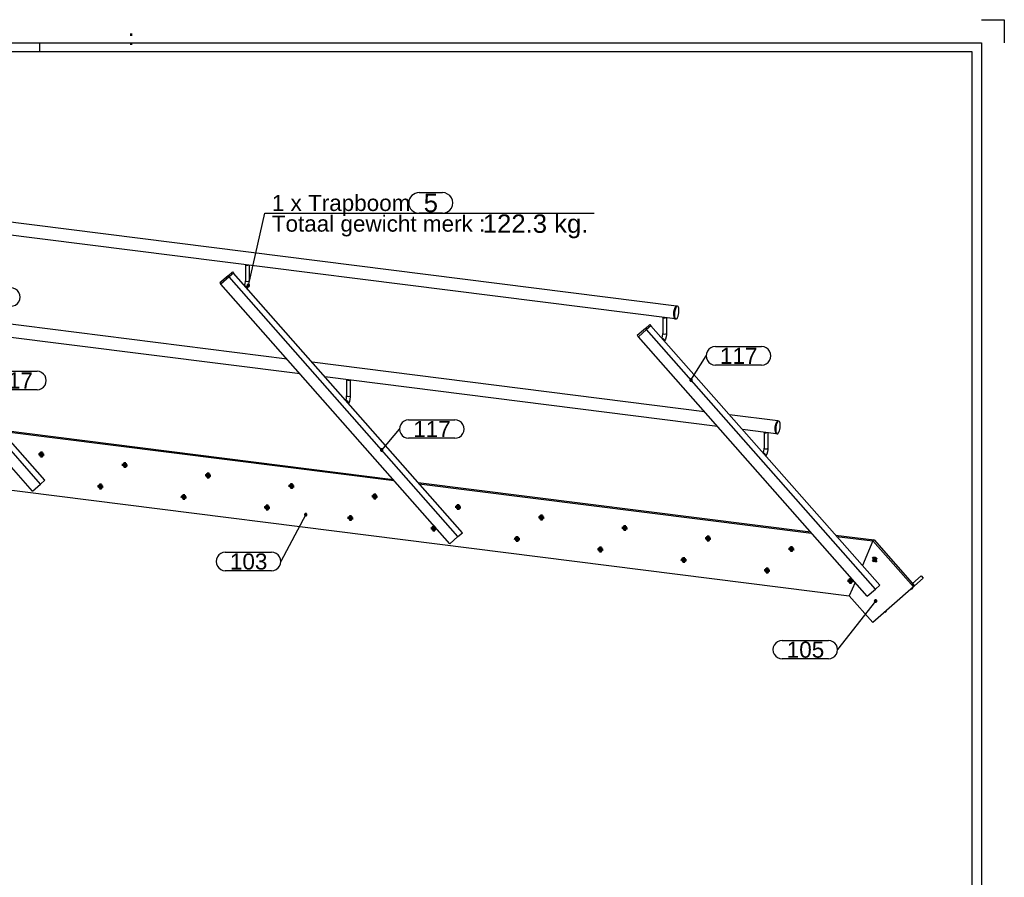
# Model space of a CAD drawing. Header units: millimetres. Extents: x -556 to 285, y -465 to 129.
# Tile 11 of 11: x 71 to 285, y -57 to 129. Entities that reach past the tile are written whole.
import ezdxf
from ezdxf.enums import TextEntityAlignment as Align

# ---------------------------------------------------------------- set-up
doc = ezdxf.new("R2010")
doc.units = ezdxf.units.MM
doc.linetypes.add('DOT', pattern=[2, 0.5, -1.5])
doc.linetypes.add('STRICHPUNKT2', pattern=[18.5, 10, -4, 0.5, -4])
doc.layers.get('0').update_dxf_attribs({"linetype": 'CONTINUOUS'})
for name, color, linetype in [('DIM49', 4, 'CONTINUOUS'), ('TXT_ALL', 7, 'CONTINUOUS'), ('TXT_DIM49', 2, 'CONTINUOUS')]:
    doc.layers.add(name, color=color, linetype=linetype)
doc.layers.add('LE_ALL', color=7, linetype='CONTINUOUS', lineweight=50)
doc.styles.add('ARIAL', font='arial.ttf')

# ---------------------------------------------------------------- blocks, each defined once
blk = doc.blocks.new('DINA1_00002', base_point=(-548.96, -457.66))
for p, q in [((75.04, 124.34), (75.04, 122.34)), ((280.04, 124.34), (280.04, -459.66)), ((278.04, 122.34), (-548.96, 122.34))]:
    blk.add_line(p, q)
for points in [[(280.04, 129.34), (285.04, 129.34), (285.04, 124.34)], [(-550.96, -459.66), (-550.96, 124.34), (280.04, 124.34)], [(-548.96, -457.66), (278.04, -457.66), (278.04, 122.34)]]:
    blk.add_lwpolyline(points)
at = {"layer": 'LE_ALL', "linetype": 'DOT'}
blk.add_line((95.04, 126.34), (95.04, 122.34), dxfattribs=at)
blk = doc.blocks.new('_ZBL0025_00001')
blk.add_blockref('DINA1_00002', (-548.96, -457.66))
blk = doc.blocks.new('SHAPE_00526', base_point=(257.02, 2.83))
at = {"layer": 'DIM49', "color": 3}
for p, q in [((257.02, 2.83), (248.75, -7.75)), ((256.76, 2.87), (257.28, 2.87)), ((256.81, 2.67), (257.22, 2.67)), ((256.91, 3.07), (257.13, 3.07)), ((236.69, -5.75), (246.75, -5.75)), ((246.75, -9.75), (236.69, -9.75))]:
    blk.add_line(p, q, dxfattribs=at)
blk.add_lwpolyline([(257.12, 3.08), (257.05, 3.09), (256.98, 3.09), (256.92, 3.08), (256.86, 3.04), (256.81, 2.99), (256.77, 2.94), (256.76, 2.87), (256.75, 2.8), (256.77, 2.73), (256.81, 2.67), (256.85, 2.63), (256.91, 2.59), (256.98, 2.57), (257.05, 2.57), (257.11, 2.59), (257.17, 2.62), (257.22, 2.67), (257.26, 2.73), (257.28, 2.8), (257.28, 2.86), (257.26, 2.93), (257.23, 2.99), (257.18, 3.04)], close=True, dxfattribs=at)
for centre, start_param, end_param in [((236.69, -7.75), 1.570796, 4.712389), ((246.75, -7.75), 4.712389, 7.853982)]:
    blk.add_ellipse(centre, major_axis=(2, 0), ratio=1, start_param=start_param, end_param=end_param, dxfattribs=at)
at = {"layer": 'TXT_ALL', "style": 'ARIAL'}
blk.add_text('105', height=3.5, dxfattribs=at).set_placement((237.69, -7.75), align=Align.MIDDLE_LEFT)
blk = doc.blocks.new('Brede Strip 10x200_00035', base_point=(256.52, 12.21))
for p, q in [((256.46, 15.91), (254.14, 10.54)), ((256.7, 16.12), (256.46, 15.91)), ((256.46, 15.91), (265.27, 5.92)), ((256.7, 16.12), (265.51, 6.12)), ((252.55, 6.89), (251.29, 3.99)), ((265.27, 5.92), (256.45, -1.86)), ((265.51, 6.12), (265.27, 5.92)), ((251.29, 3.99), (256.45, -1.86))]:
    blk.add_line(p, q)
for centre, start_param, end_param in [((256.83, 11.86), 3.141593, 6.283185), ((256.83, 11.86), 0, 3.141593), ((257.06, 12.07), 3.533338, 5.89144)]:
    blk.add_ellipse(centre, major_axis=(0.309, -0.35), ratio=0.881917, start_param=start_param, end_param=end_param)
blk.add_blockref('SHAPE_00526', (257.02, 2.83))
blk = doc.blocks.new('_00037', base_point=(256.75, 11.8))
at = {"layer": 'LE_ALL', "color": 1, "linetype": 'STRICHPUNKT2'}
for p, q in [((256.83, 11.86), (256.38, 12.36)), ((256.75, 11.8), (256.38, 11.47)), ((256.83, 11.86), (257.27, 11.36)), ((257.06, 12.07), (256.86, 12.3)), ((257.06, 12.07), (257.26, 11.84))]:
    blk.add_line(p, q, dxfattribs=at)
blk.add_lwpolyline([(256.75, 11.8), (256.83, 11.86), (257.27, 12.25)], dxfattribs=at)
blk = doc.blocks.new('_00036')
blk.add_blockref('_00037', (256.75, 11.8))
blk = doc.blocks.new('Brede Strip 10x200_00034')
for name, p in [('Brede Strip 10x200_00035', (256.52, 12.21)), ('_00036', (0, 0))]:
    blk.add_blockref(name, p)
blk = doc.blocks.new('SHAPE_00528', base_point=(133.01, 21.63))
at = {"layer": 'DIM49', "color": 3}
for p, q in [((133.01, 21.63), (127.57, 11.44)), ((132.75, 21.67), (133.27, 21.67)), ((132.81, 21.47), (133.22, 21.47)), ((132.9, 21.87), (133.12, 21.87)), ((115.5, 13.44), (125.57, 13.44)), ((125.57, 9.44), (115.5, 9.44))]:
    blk.add_line(p, q, dxfattribs=at)
blk.add_lwpolyline([(133.07, 21.89), (133, 21.89), (132.94, 21.88), (132.87, 21.85), (132.82, 21.81), (132.78, 21.75), (132.76, 21.69), (132.75, 21.62), (132.76, 21.55), (132.79, 21.49), (132.83, 21.44), (132.89, 21.4), (132.95, 21.37), (133.02, 21.37), (133.09, 21.38), (133.15, 21.41), (133.2, 21.45), (133.24, 21.51), (133.27, 21.57), (133.27, 21.64), (133.26, 21.71), (133.24, 21.77), (133.19, 21.82), (133.14, 21.86)], close=True, dxfattribs=at)
for centre, start_param, end_param in [((115.5, 11.44), 1.570796, 4.712389), ((125.57, 11.44), 4.712389, 7.853982)]:
    blk.add_ellipse(centre, major_axis=(2, 0), ratio=1, start_param=start_param, end_param=end_param, dxfattribs=at)
at = {"layer": 'TXT_ALL', "style": 'ARIAL'}
blk.add_text('103', height=3.5, dxfattribs=at).set_placement((116.5, 11.44), align=Align.MIDDLE_LEFT)
blk = doc.blocks.new('Brede Strip 10x200_00039', base_point=(251.23, 7.54))
for p, q in [((66.61, 40.06), (152.04, 29.3)), ((66.85, 39.8), (152.27, 29.03)), ((157.45, 28.62), (242.87, 17.86)), ((157.68, 28.35), (243.11, 17.59)), ((248.29, 17.17), (256.7, 16.12)), ((248.52, 16.91), (256.46, 15.91)), ((256.46, 15.91), (254.14, 10.54)), ((256.7, 16.12), (256.46, 15.91)), ((252.55, 6.89), (251.29, 3.99))]:
    blk.add_line(p, q)
blk.add_lwpolyline([(-15.83, 50.45), (-16.07, 50.24), (-10.9, 37.02), (251.29, 3.99)])
for centre, start_param, end_param in [((75.48, 34.71), 3.141593, 6.283185), ((75.48, 34.71), 6.283185, 9.424778), ((75.72, 34.92), 3.533338, 5.89144), ((93.62, 32.42), 3.141593, 6.283185), ((93.62, 32.42), 0, 3.141593), ((93.85, 32.63), 3.533338, 5.89144), ((111.75, 30.14), 3.141593, 6.283185), ((111.75, 30.14), 6.283185, 9.424778), ((111.99, 30.35), 3.533338, 5.89144), ((88.33, 27.76), 3.141593, 6.283185), ((88.33, 27.76), 0, 3.141593), ((88.56, 27.96), 3.533338, 5.89144), ((129.89, 27.85), 3.141593, 6.283185), ((129.89, 27.85), 0, 3.141593), ((130.12, 28.06), 3.533338, 5.89144), ((106.46, 25.47), 3.141593, 6.283185), ((106.46, 25.47), 6.283185, 9.424778), ((106.7, 25.68), 3.533338, 5.89144), ((148.02, 25.57), 3.141593, 6.283185), ((148.02, 25.57), 0, 3.141593), ((148.26, 25.78), 3.533338, 5.89144), ((124.6, 23.19), 0, 3.141593), ((124.83, 23.4), 3.533338, 5.89144), ((166.16, 23.28), 3.141593, 6.283185), ((166.16, 23.28), 0, 3.141593), ((166.39, 23.49), 3.533338, 5.89144), ((124.6, 23.19), 3.141593, 6.283185), ((184.29, 21), 0, 3.141593), ((142.73, 20.9), 3.141593, 6.283185), ((142.73, 20.9), 6.283185, 9.424778), ((142.97, 21.11), 3.533338, 5.89144), ((184.29, 21), 3.141593, 6.283185), ((184.53, 21.21), 3.533338, 5.89144), ((160.86, 18.62), 3.141593, 6.283185), ((160.86, 18.62), 0, 3.141593), ((161.1, 18.83), 3.533338, 5.89144), ((202.42, 18.72), 3.141593, 6.283185), ((202.42, 18.72), 0, 3.141593), ((202.66, 18.92), 3.533338, 5.89144), ((179, 16.33), 3.141593, 6.283185), ((179, 16.33), 0, 3.141593), ((179.23, 16.54), 3.533338, 5.89144), ((220.56, 16.43), 3.141593, 6.283185), ((220.56, 16.43), 0, 3.141593), ((220.79, 16.64), 3.533338, 5.89144), ((197.13, 14.05), 3.141593, 6.283185), ((197.13, 14.05), 0, 3.141593), ((197.37, 14.26), 3.533338, 5.89144), ((238.69, 14.15), 3.141593, 6.283185), ((238.69, 14.15), 0, 3.141593), ((238.93, 14.35), 3.533338, 5.89144), ((215.27, 11.76), 3.141593, 6.283185), ((215.27, 11.76), 6.283185, 9.424778), ((215.5, 11.97), 3.533338, 5.89144), ((233.4, 9.48), 3.141593, 6.283185), ((233.4, 9.48), 6.283185, 9.424778), ((233.64, 9.69), 3.533338, 5.89144), ((251.53, 7.19), 3.141593, 6.283185), ((251.53, 7.19), 6.283185, 9.424778), ((251.77, 7.4), 3.533338, 5.89144)]:
    blk.add_ellipse(centre, major_axis=(0.309, -0.35), ratio=0.881917, start_param=start_param, end_param=end_param)
blk.add_blockref('SHAPE_00528', (133.01, 21.63))
blk = doc.blocks.new('_00041', base_point=(2.88, 43.78))
at = {"layer": 'LE_ALL', "color": 1, "linetype": 'STRICHPUNKT2'}
for p, q in [((75.48, 34.71), (74.86, 34.79)), ((75.72, 34.92), (75.28, 34.97)), ((75.41, 34.65), (75.79, 34.98)), ((75.48, 34.71), (75.48, 35.34)), ((75.48, 34.71), (76.11, 34.63)), ((75.48, 34.71), (75.48, 34.08)), ((75.72, 34.92), (75.72, 35.05)), ((75.72, 34.92), (75.85, 34.9)), ((75.72, 34.92), (75.72, 34.48)), ((93.62, 32.42), (93, 32.5)), ((93.85, 32.63), (93.42, 32.69)), ((93.55, 32.36), (93.93, 32.69)), ((93.62, 32.42), (93.62, 33.05)), ((93.62, 32.42), (94.24, 32.35)), ((93.62, 32.42), (93.62, 31.8)), ((93.85, 32.63), (93.85, 32.76)), ((93.85, 32.63), (93.99, 32.61)), ((93.85, 32.63), (93.85, 32.19)), ((111.75, 30.14), (111.13, 30.22)), ((111.99, 30.35), (111.55, 30.4)), ((111.68, 30.08), (112.06, 30.41)), ((111.75, 30.14), (111.75, 30.77)), ((111.75, 30.14), (112.38, 30.06)), ((111.75, 30.14), (111.75, 29.51)), ((111.99, 30.35), (111.99, 30.48)), ((111.99, 30.35), (112.12, 30.33)), ((111.99, 30.35), (111.99, 29.91)), ((88.56, 27.96), (88.13, 28.02)), ((88.26, 27.69), (88.63, 28.03)), ((88.33, 27.76), (88.33, 28.39)), ((88.56, 27.96), (88.56, 28.1)), ((88.56, 27.96), (88.69, 27.95)), ((88.56, 27.96), (88.56, 27.52)), ((129.89, 27.85), (129.26, 27.93)), ((130.12, 28.06), (129.69, 28.12)), ((129.82, 27.79), (130.19, 28.12)), ((129.89, 27.85), (129.89, 28.48)), ((130.12, 28.06), (130.12, 28.19)), ((130.12, 28.06), (130.25, 28.05)), ((130.12, 28.06), (130.12, 27.62)), ((88.33, 27.76), (87.7, 27.84)), ((88.33, 27.76), (88.95, 27.68)), ((88.33, 27.76), (88.33, 27.13)), ((106.7, 25.68), (106.26, 25.74)), ((106.39, 25.41), (106.77, 25.74)), ((106.46, 25.47), (106.46, 26.1)), ((106.7, 25.68), (106.7, 25.81)), ((129.89, 27.85), (130.51, 27.78)), ((129.89, 27.85), (129.89, 27.23)), ((148.26, 25.78), (147.82, 25.83)), ((147.95, 25.51), (148.33, 25.84)), ((148.02, 25.57), (148.02, 26.2)), ((148.26, 25.78), (148.26, 25.91)), ((148.26, 25.78), (148.39, 25.76)), ((148.26, 25.78), (148.26, 25.34)), ((106.46, 25.47), (105.84, 25.55)), ((106.46, 25.47), (107.09, 25.39)), ((106.46, 25.47), (106.46, 24.84)), ((106.7, 25.68), (106.83, 25.66)), ((106.7, 25.68), (106.7, 25.24)), ((124.6, 23.19), (124.6, 23.82)), ((148.02, 25.57), (147.4, 25.65)), ((148.02, 25.57), (148.64, 25.49)), ((148.02, 25.57), (148.02, 24.94)), ((166.16, 23.28), (166.16, 23.91)), ((166.39, 23.49), (166.39, 23.63)), ((124.6, 23.19), (123.97, 23.27)), ((124.83, 23.4), (124.39, 23.45)), ((124.52, 23.13), (124.9, 23.46)), ((124.6, 23.19), (125.22, 23.11)), ((124.6, 23.19), (124.6, 22.56)), ((124.83, 23.4), (124.83, 23.53)), ((124.83, 23.4), (124.96, 23.38)), ((124.83, 23.4), (124.83, 22.96)), ((142.73, 20.9), (142.73, 21.53)), ((166.16, 23.28), (165.53, 23.36)), ((166.39, 23.49), (165.95, 23.55)), ((166.08, 23.22), (166.46, 23.56)), ((166.16, 23.28), (166.78, 23.21)), ((166.16, 23.28), (166.16, 22.66)), ((166.39, 23.49), (166.52, 23.48)), ((166.39, 23.49), (166.39, 23.05)), ((184.29, 21), (184.29, 21.63)), ((142.73, 20.9), (142.11, 20.98)), ((142.97, 21.11), (142.53, 21.17)), ((142.66, 20.84), (143.04, 21.17)), ((142.73, 20.9), (143.35, 20.82)), ((142.73, 20.9), (142.73, 20.27)), ((142.97, 21.11), (142.97, 21.24)), ((142.97, 21.11), (143.1, 21.09)), ((142.97, 21.11), (142.97, 20.67)), ((184.29, 21), (183.67, 21.08)), ((184.53, 21.21), (184.09, 21.26)), ((184.22, 20.94), (184.6, 21.27)), ((184.29, 21), (184.91, 20.92)), ((184.29, 21), (184.29, 20.37)), ((184.53, 21.21), (184.53, 21.34)), ((184.53, 21.21), (184.66, 21.19)), ((184.53, 21.21), (184.53, 20.77)), ((202.42, 18.72), (202.42, 19.34)), ((160.86, 18.62), (160.24, 18.7)), ((161.1, 18.83), (160.66, 18.88)), ((160.79, 18.56), (161.17, 18.89)), ((160.86, 18.62), (160.86, 19.25)), ((160.86, 18.62), (161.49, 18.54)), ((160.86, 18.62), (160.86, 17.99)), ((161.1, 18.83), (161.1, 18.96)), ((161.1, 18.83), (161.23, 18.81)), ((161.1, 18.83), (161.1, 18.39)), ((202.42, 18.72), (201.8, 18.79)), ((202.66, 18.92), (202.22, 18.98)), ((202.35, 18.65), (202.73, 18.99)), ((202.42, 18.72), (203.05, 18.64)), ((202.42, 18.72), (202.42, 18.09)), ((202.66, 18.92), (202.66, 19.06)), ((202.66, 18.92), (202.79, 18.91)), ((202.66, 18.92), (202.66, 18.48)), ((179, 16.33), (178.37, 16.41)), ((179.23, 16.54), (178.8, 16.6)), ((178.93, 16.27), (179.3, 16.6)), ((179, 16.33), (179, 16.96)), ((179, 16.33), (179.62, 16.26)), ((179, 16.33), (179, 15.71)), ((179.23, 16.54), (179.23, 16.67)), ((179.23, 16.54), (179.37, 16.52)), ((179.23, 16.54), (179.23, 16.1)), ((220.56, 16.43), (219.93, 16.51)), ((220.79, 16.64), (220.36, 16.69)), ((220.49, 16.37), (220.86, 16.7)), ((220.56, 16.43), (220.56, 17.06)), ((220.56, 16.43), (221.18, 16.35)), ((220.56, 16.43), (220.56, 15.8)), ((220.79, 16.64), (220.79, 16.77)), ((220.79, 16.64), (220.93, 16.62)), ((220.79, 16.64), (220.79, 16.2)), ((197.13, 14.05), (196.51, 14.13)), ((197.37, 14.26), (196.93, 14.31)), ((197.06, 13.99), (197.44, 14.32)), ((197.13, 14.05), (197.13, 14.68)), ((197.13, 14.05), (197.76, 13.97)), ((197.13, 14.05), (197.13, 13.42)), ((197.37, 14.26), (197.37, 14.39)), ((197.37, 14.26), (197.5, 14.24)), ((197.37, 14.26), (197.37, 13.82)), ((238.69, 14.15), (238.07, 14.22)), ((238.93, 14.35), (238.49, 14.41)), ((238.62, 14.08), (239, 14.42)), ((238.69, 14.15), (238.69, 14.77)), ((238.69, 14.15), (239.32, 14.07)), ((238.69, 14.15), (238.69, 13.52)), ((238.93, 14.35), (238.93, 14.49)), ((238.93, 14.35), (239.06, 14.34)), ((238.93, 14.35), (238.93, 13.91)), ((215.27, 11.76), (214.64, 11.84)), ((215.5, 11.97), (215.07, 12.03)), ((215.2, 11.7), (215.57, 12.03)), ((215.27, 11.76), (215.27, 12.39)), ((215.27, 11.76), (215.89, 11.69)), ((215.27, 11.76), (215.27, 11.14)), ((215.5, 11.97), (215.5, 12.1)), ((215.5, 11.97), (215.63, 11.96)), ((215.5, 11.97), (215.5, 11.53)), ((233.4, 9.48), (232.78, 9.56)), ((233.64, 9.69), (233.2, 9.74)), ((233.33, 9.42), (233.71, 9.75)), ((233.4, 9.48), (233.4, 10.11)), ((233.4, 9.48), (234.02, 9.4)), ((233.4, 9.48), (233.4, 8.85)), ((233.64, 9.69), (233.64, 9.82)), ((233.64, 9.69), (233.77, 9.67)), ((233.64, 9.69), (233.64, 9.25)), ((251.53, 7.19), (250.91, 7.27)), ((251.77, 7.4), (251.33, 7.46)), ((251.46, 7.13), (251.84, 7.47)), ((251.53, 7.19), (251.53, 7.82)), ((251.53, 7.19), (252.16, 7.12)), ((251.53, 7.19), (251.53, 6.57)), ((251.77, 7.4), (251.77, 7.54)), ((251.77, 7.4), (251.9, 7.39)), ((251.77, 7.4), (251.77, 6.96))]:
    blk.add_line(p, q, dxfattribs=at)
blk = doc.blocks.new('_00040')
blk.add_blockref('_00041', (2.88, 43.78))
blk = doc.blocks.new('Brede Strip 10x200_00038')
for name, p in [('Brede Strip 10x200_00039', (251.23, 7.54)), ('_00040', (0, 0))]:
    blk.add_blockref(name, p)
blk = doc.blocks.new('Strip 80x10_00047', base_point=(265.51, 6.12))
for p, q in [((265.07, 6.62), (266.95, 8.29)), ((265.51, 6.12), (265.07, 6.62)), ((267.39, 7.79), (265.51, 6.12)), ((266.95, 8.29), (267.39, 7.79))]:
    blk.add_line(p, q)
blk = doc.blocks.new('_00049', base_point=(264.91, 5.59))
at = {"layer": 'LE_ALL', "color": 1, "linetype": 'STRICHPUNKT2'}
for p, q in [((264.91, 5.59), (265.04, 5.44)), ((259.18, 0.54), (259.31, 0.39))]:
    blk.add_line(p, q, dxfattribs=at)
blk = doc.blocks.new('_00048')
blk.add_blockref('_00049', (264.91, 5.59))
blk = doc.blocks.new('Strip 80x10_00046')
for name, p in [('Strip 80x10_00047', (265.51, 6.12)), ('_00048', (0, 0))]:
    blk.add_blockref(name, p)
blk = doc.blocks.new('Constructie buis 42.4x2.6_00052', base_point=(-58.77, 101.35))
for p, q in [((213.72, 67.02), (-58.77, 101.35)), ((213.37, 64.21), (-58.1, 98.41))]:
    blk.add_line(p, q)
blk.add_ellipse((213.54, 65.61), major_axis=(-0.18, -1.4), ratio=0.333333, start_param=3.141593, end_param=6.283185)
blk = doc.blocks.new('Constructie buis 42.4x2.6_00051')
blk.add_blockref('Constructie buis 42.4x2.6_00052', (-58.77, 101.35))
blk = doc.blocks.new('Constructie buis 42.4x2.6_00054', base_point=(-36.73, 76.35))
for p, q in [((128.95, 55.47), (43.53, 66.24)), ((131.78, 52.27), (46.36, 63.03)), ((219.79, 44.03), (134.37, 54.79)), ((222.62, 40.82), (137.19, 51.59)), ((235.77, 42.02), (225.2, 43.35)), ((235.41, 39.21), (228.03, 40.14))]:
    blk.add_line(p, q)
blk.add_ellipse((235.59, 40.61), major_axis=(-0.18, -1.4), ratio=0.333333, start_param=3.141593, end_param=6.283185)
blk = doc.blocks.new('Constructie buis 42.4x2.6_00053')
blk.add_blockref('Constructie buis 42.4x2.6_00054', (-36.73, 76.35))
blk = doc.blocks.new('SHAPE_00540', base_point=(216.85, 50.92))
at = {"layer": 'DIM49', "color": 3}
for p, q in [((222.16, 58.19), (232.22, 58.19)), ((216.85, 50.92), (220.16, 56.19)), ((232.22, 54.19), (222.16, 54.19)), ((217.11, 50.95), (216.59, 50.95)), ((217.06, 50.75), (216.65, 50.75)), ((216.96, 51.15), (216.74, 51.15))]:
    blk.add_line(p, q, dxfattribs=at)
blk.add_lwpolyline([(216.78, 50.67), (216.84, 50.65), (216.91, 50.66), (216.98, 50.68), (217.03, 50.72), (217.08, 50.78), (217.1, 50.84), (217.12, 50.91), (217.11, 50.98), (217.09, 51.04), (217.05, 51.1), (216.99, 51.14), (216.93, 51.17), (216.86, 51.18), (216.79, 51.17), (216.73, 51.15), (216.67, 51.11), (216.63, 51.06), (216.6, 50.99), (216.59, 50.93), (216.6, 50.86), (216.62, 50.79), (216.66, 50.74), (216.71, 50.69)], close=True, dxfattribs=at)
for centre, start_param, end_param in [((222.16, 56.19), 1.570796, 4.712389), ((232.22, 56.19), 4.712389, 7.853982)]:
    blk.add_ellipse(centre, major_axis=(2, 0), ratio=1, start_param=start_param, end_param=end_param, dxfattribs=at)
at = {"layer": 'TXT_ALL', "style": 'ARIAL'}
blk.add_text('117', height=3.5, dxfattribs=at).set_placement((223.16, 56.19), align=Align.MIDDLE_LEFT)
blk = doc.blocks.new('Koker 40x40x4 EN 10219-2_00070', base_point=(255.22, 3.86))
for p, q in [((207.15, 61.92), (205.39, 60.36)), ((255.22, 3.86), (205.39, 60.36)), ((256.98, 5.42), (207.15, 61.92))]:
    blk.add_line(p, q)
blk.add_lwpolyline([(255.22, 3.86), (256.98, 5.42), (257.92, 6.25), (208.1, 62.75), (207.15, 61.92)])
blk.add_blockref('SHAPE_00540', (216.85, 50.92))
blk = doc.blocks.new('Koker 40x40x4 EN 10219-2_00069')
blk.add_blockref('Koker 40x40x4 EN 10219-2_00070', (255.22, 3.86))
blk = doc.blocks.new('Massieve as 12_00072', base_point=(211.29, 64.47))
blk.add_line((210.7, 64.55), (210.7, 61.07))
for points in [[(211.5, 64.45), (211.5, 61.07), (211.5, 60.98), (211.49, 60.81), (211.42, 60.29), (211.29, 59.82), (211.12, 59.48), (211.06, 59.39)], [(210.5, 60.02), (210.54, 60.11), (210.64, 60.49), (210.7, 60.96), (210.7, 61.07)]]:
    blk.add_lwpolyline(points)
for centre, major_axis, ratio, start_param, end_param in [((211.1, 64.59), (0.4, 0), 0.333333, 3.481844, 5.2202), ((211.1, 61.07), (0.4, 0), 0.333333, 3.141593, 6.283185), ((210.68, 59.56), (0.265, -0.3), 0.881917, 0.50356, 2.638033)]:
    blk.add_ellipse(centre, major_axis=major_axis, ratio=ratio, start_param=start_param, end_param=end_param)
blk = doc.blocks.new('Massieve as 12_00071')
blk.add_blockref('Massieve as 12_00072', (211.29, 64.47))
blk = doc.blocks.new('Strip 40x5_00074', base_point=(207.15, 61.92))
for p, q in [((206.93, 62.17), (205.17, 60.61)), ((206.93, 62.17), (207.88, 63)), ((207.15, 61.92), (206.93, 62.17)), ((208.1, 62.75), (207.15, 61.92)), ((207.88, 63), (208.1, 62.75)), ((205.17, 60.61), (205.39, 60.36)), ((207.15, 61.92), (205.39, 60.36))]:
    blk.add_line(p, q)
blk = doc.blocks.new('Strip 40x5_00073')
blk.add_blockref('Strip 40x5_00074', (207.15, 61.92))
blk = doc.blocks.new('Massieve as 12_00076', base_point=(233.34, 39.47))
blk.add_line((232.75, 39.55), (232.75, 36.07))
for points in [[(233.55, 39.45), (233.55, 36.07), (233.55, 35.98), (233.54, 35.81), (233.47, 35.29), (233.33, 34.82), (233.17, 34.48), (233.1, 34.39)], [(232.55, 35.02), (232.59, 35.11), (232.69, 35.49), (232.75, 35.96), (232.75, 36.07)]]:
    blk.add_lwpolyline(points)
for centre, major_axis, ratio, start_param, end_param in [((233.15, 39.59), (0.4, 0), 0.333333, 3.481907, 5.220137), ((232.72, 34.56), (0.265, -0.3), 0.881917, 0.50356, 2.638033), ((233.15, 36.07), (0.4, 0), 0.333333, 3.141593, 6.283185)]:
    blk.add_ellipse(centre, major_axis=major_axis, ratio=ratio, start_param=start_param, end_param=end_param)
blk = doc.blocks.new('Massieve as 12_00075')
blk.add_blockref('Massieve as 12_00076', (233.34, 39.47))
blk = doc.blocks.new('Baluster_00068')
for name in ['Massieve as 12_00071', 'Strip 40x5_00073', 'Koker 40x40x4 EN 10219-2_00069', 'Massieve as 12_00075']:
    blk.add_blockref(name, (0, 0))
blk = doc.blocks.new('SHAPE_00542', base_point=(149.54, 35.69))
at = {"layer": 'DIM49', "color": 3}
for p, q in [((155.4, 42.26), (165.46, 42.26)), ((149.54, 35.69), (153.4, 40.26)), ((165.46, 38.26), (155.4, 38.26)), ((149.8, 35.72), (149.28, 35.72)), ((149.75, 35.52), (149.33, 35.52)), ((149.65, 35.92), (149.43, 35.92))]:
    blk.add_line(p, q, dxfattribs=at)
blk.add_lwpolyline([(149.43, 35.45), (149.49, 35.43), (149.56, 35.42), (149.63, 35.44), (149.69, 35.47), (149.74, 35.52), (149.78, 35.58), (149.8, 35.64), (149.8, 35.71), (149.79, 35.78), (149.76, 35.84), (149.71, 35.89), (149.65, 35.93), (149.59, 35.95), (149.52, 35.95), (149.45, 35.93), (149.39, 35.9), (149.34, 35.86), (149.3, 35.8), (149.28, 35.73), (149.28, 35.66), (149.29, 35.6), (149.32, 35.54), (149.37, 35.49)], close=True, dxfattribs=at)
for centre, start_param, end_param in [((155.4, 40.26), 1.570796, 4.712389), ((165.46, 40.26), 4.712389, 7.853982)]:
    blk.add_ellipse(centre, major_axis=(2, 0), ratio=1, start_param=start_param, end_param=end_param, dxfattribs=at)
at = {"layer": 'TXT_ALL', "style": 'ARIAL'}
blk.add_text('117', height=3.5, dxfattribs=at).set_placement((156.4, 40.26), align=Align.MIDDLE_LEFT)
blk = doc.blocks.new('Koker 40x40x4 EN 10219-2_00079', base_point=(164.38, 15.3))
for p, q in [((116.32, 73.36), (114.55, 71.8)), ((166.14, 16.86), (116.32, 73.36)), ((164.38, 15.3), (114.55, 71.8))]:
    blk.add_line(p, q)
blk.add_lwpolyline([(164.38, 15.3), (166.14, 16.86), (167.09, 17.69), (117.26, 74.19), (116.32, 73.36)])
blk.add_blockref('SHAPE_00542', (149.54, 35.69))
blk = doc.blocks.new('Koker 40x40x4 EN 10219-2_00078')
blk.add_blockref('Koker 40x40x4 EN 10219-2_00079', (164.38, 15.3))
blk = doc.blocks.new('Massieve as 12_00081', base_point=(120.46, 75.92))
blk.add_line((119.86, 75.99), (119.86, 72.51))
for points in [[(120.66, 75.89), (120.66, 72.51), (120.66, 72.43), (120.65, 72.26), (120.58, 71.74), (120.45, 71.27), (120.28, 70.92), (120.22, 70.83)], [(119.66, 71.46), (119.7, 71.55), (119.81, 71.94), (119.86, 72.4), (119.86, 72.51)]]:
    blk.add_lwpolyline(points)
for centre, major_axis, ratio, start_param, end_param in [((120.26, 76.03), (0.4, 0), 0.333333, 3.481844, 5.2202), ((119.84, 71.01), (0.265, -0.3), 0.881917, 0.50356, 2.638033), ((120.26, 72.51), (0.4, 0), 0.333333, 3.141593, 6.283185)]:
    blk.add_ellipse(centre, major_axis=major_axis, ratio=ratio, start_param=start_param, end_param=end_param)
blk = doc.blocks.new('Massieve as 12_00080')
blk.add_blockref('Massieve as 12_00081', (120.46, 75.92))
blk = doc.blocks.new('Strip 40x5_00083', base_point=(116.32, 73.36))
for p, q in [((116.09, 73.61), (114.33, 72.05)), ((116.32, 73.36), (114.55, 71.8)), ((116.09, 73.61), (117.04, 74.44)), ((116.32, 73.36), (116.09, 73.61)), ((117.26, 74.19), (116.32, 73.36)), ((117.04, 74.44), (117.26, 74.19)), ((114.33, 72.05), (114.55, 71.8))]:
    blk.add_line(p, q)
blk = doc.blocks.new('Strip 40x5_00082')
blk.add_blockref('Strip 40x5_00083', (116.32, 73.36))
blk = doc.blocks.new('Massieve as 12_00085', base_point=(142.5, 50.92))
blk.add_line((141.91, 50.99), (141.91, 47.51))
for points in [[(142.71, 50.89), (142.71, 47.51), (142.71, 47.43), (142.7, 47.26), (142.63, 46.74), (142.5, 46.27), (142.33, 45.92), (142.27, 45.83)], [(141.71, 46.46), (141.75, 46.55), (141.85, 46.94), (141.91, 47.4), (141.91, 47.51)]]:
    blk.add_lwpolyline(points)
for centre, major_axis, ratio, start_param, end_param in [((142.31, 51.03), (0.4, 0), 0.333333, 3.481907, 5.220137), ((142.31, 47.51), (0.4, 0), 0.333333, 3.141593, 6.283185), ((141.89, 46.01), (0.265, -0.3), 0.881917, 0.50356, 2.638033)]:
    blk.add_ellipse(centre, major_axis=major_axis, ratio=ratio, start_param=start_param, end_param=end_param)
blk = doc.blocks.new('Massieve as 12_00084')
blk.add_blockref('Massieve as 12_00085', (142.5, 50.92))
blk = doc.blocks.new('Baluster_00077')
for name in ['Massieve as 12_00080', 'Strip 40x5_00082', 'Koker 40x40x4 EN 10219-2_00078', 'Massieve as 12_00084']:
    blk.add_blockref(name, (0, 0))
blk = doc.blocks.new('SHAPE_00544', base_point=(59.82, 45.87))
at = {"layer": 'DIM49', "color": 3}
for p, q in [((64.47, 52.82), (74.53, 52.82)), ((59.82, 45.87), (62.47, 50.82)), ((74.53, 48.82), (64.47, 48.82)), ((60.07, 45.91), (59.56, 45.91)), ((60.02, 45.71), (59.61, 45.71)), ((59.93, 46.11), (59.71, 46.11))]:
    blk.add_line(p, q, dxfattribs=at)
blk.add_lwpolyline([(59.76, 45.61), (59.82, 45.61), (59.89, 45.62), (59.95, 45.65), (60.01, 45.69), (60.05, 45.74), (60.07, 45.81), (60.08, 45.88), (60.07, 45.95), (60.04, 46.01), (60, 46.06), (59.94, 46.1), (59.88, 46.13), (59.81, 46.13), (59.74, 46.12), (59.68, 46.09), (59.62, 46.05), (59.58, 45.99), (59.56, 45.93), (59.55, 45.86), (59.56, 45.79), (59.59, 45.73), (59.64, 45.68), (59.69, 45.64)], close=True, dxfattribs=at)
for centre, start_param, end_param in [((64.47, 50.82), 1.570796, 4.712389), ((74.53, 50.82), 4.712389, 7.853982)]:
    blk.add_ellipse(centre, major_axis=(2, 0), ratio=1, start_param=start_param, end_param=end_param, dxfattribs=at)
at = {"layer": 'TXT_ALL', "style": 'ARIAL'}
blk.add_text('117', height=3.5, dxfattribs=at).set_placement((65.47, 50.82), align=Align.MIDDLE_LEFT)
blk = doc.blocks.new('Koker 40x40x4 EN 10219-2_00088', base_point=(73.54, 26.75))
for p, q in [((25.48, 84.8), (23.71, 83.25)), ((75.31, 28.3), (25.48, 84.8)), ((73.54, 26.75), (23.71, 83.25))]:
    blk.add_line(p, q)
blk.add_lwpolyline([(73.54, 26.75), (75.31, 28.3), (76.25, 29.14), (26.42, 85.64), (25.48, 84.8)])
blk.add_blockref('SHAPE_00544', (59.82, 45.87))
blk = doc.blocks.new('Koker 40x40x4 EN 10219-2_00087')
blk.add_blockref('Koker 40x40x4 EN 10219-2_00088', (73.54, 26.75))
blk = doc.blocks.new('SHAPE_00546', base_point=(29.57, 85.14))
at = {"layer": 'DIM49', "color": 3}
for p, q in [((38.19, 96.28), (48.25, 96.28)), ((29.57, 85.14), (36.19, 94.28)), ((48.25, 92.28), (38.19, 92.28)), ((29.83, 85.18), (29.31, 85.18)), ((29.77, 84.98), (29.36, 84.98)), ((29.68, 85.38), (29.46, 85.38))]:
    blk.add_line(p, q, dxfattribs=at)
blk.add_lwpolyline([(29.47, 84.89), (29.54, 84.88), (29.61, 84.88), (29.67, 84.9), (29.73, 84.93), (29.78, 84.98), (29.81, 85.04), (29.83, 85.11), (29.83, 85.18), (29.81, 85.25), (29.77, 85.3), (29.72, 85.35), (29.66, 85.38), (29.59, 85.4), (29.53, 85.4), (29.46, 85.38), (29.4, 85.34), (29.35, 85.29), (29.32, 85.23), (29.31, 85.17), (29.31, 85.1), (29.33, 85.03), (29.36, 84.97), (29.41, 84.92)], close=True, dxfattribs=at)
for centre, start_param, end_param in [((38.19, 94.28), 1.570796, 4.712389), ((48.25, 94.28), 4.712389, 7.853982)]:
    blk.add_ellipse(centre, major_axis=(2, 0), ratio=1, start_param=start_param, end_param=end_param, dxfattribs=at)
at = {"layer": 'TXT_ALL', "style": 'ARIAL'}
blk.add_text('101', height=3.5, dxfattribs=at).set_placement((39.19, 94.28), align=Align.MIDDLE_LEFT)
blk = doc.blocks.new('Massieve as 12_00090', base_point=(29.62, 87.36))
blk.add_line((29.02, 87.44), (29.02, 83.96))
for points in [[(29.82, 87.34), (29.82, 83.96), (29.82, 83.87), (29.82, 83.7), (29.74, 83.18), (29.61, 82.71), (29.44, 82.37), (29.38, 82.28)], [(28.83, 82.91), (28.86, 83), (28.97, 83.38), (29.02, 83.84), (29.02, 83.96)]]:
    blk.add_lwpolyline(points)
for centre, major_axis, ratio, start_param, end_param in [((29.42, 87.48), (0.4, 0), 0.333333, 3.481844, 5.2202), ((29.42, 83.96), (0.4, 0), 0.333333, 3.141593, 6.283185), ((29, 82.45), (0.265, -0.3), 0.881917, 0.50356, 2.638033)]:
    blk.add_ellipse(centre, major_axis=major_axis, ratio=ratio, start_param=start_param, end_param=end_param)
blk.add_blockref('SHAPE_00546', (29.57, 85.14))
blk = doc.blocks.new('Massieve as 12_00089')
blk.add_blockref('Massieve as 12_00090', (29.62, 87.36))
blk = doc.blocks.new('SHAPE_00548', base_point=(24.38, 84.28))
at = {"layer": 'DIM49', "color": 3}
for p, q in [((24.38, 84.28), (21.78, 80.91)), ((24.12, 84.32), (24.63, 84.32)), ((24.17, 84.12), (24.58, 84.12)), ((24.27, 84.52), (24.48, 84.52)), ((9.72, 82.91), (19.78, 82.91)), ((19.78, 78.91), (9.72, 78.91))]:
    blk.add_line(p, q, dxfattribs=at)
blk.add_lwpolyline([(24.48, 84.52), (24.41, 84.54), (24.34, 84.54), (24.27, 84.52), (24.22, 84.49), (24.17, 84.44), (24.13, 84.38), (24.11, 84.31), (24.11, 84.24), (24.13, 84.18), (24.17, 84.12), (24.21, 84.07), (24.27, 84.03), (24.34, 84.02), (24.41, 84.02), (24.48, 84.03), (24.53, 84.07), (24.58, 84.12), (24.62, 84.18), (24.64, 84.24), (24.64, 84.31), (24.62, 84.38), (24.58, 84.44), (24.54, 84.49)], close=True, dxfattribs=at)
for centre, start_param, end_param in [((9.72, 80.91), 1.570796, 4.712389), ((19.78, 80.91), 4.712389, 7.853982)]:
    blk.add_ellipse(centre, major_axis=(2, 0), ratio=1, start_param=start_param, end_param=end_param, dxfattribs=at)
at = {"layer": 'TXT_ALL', "style": 'ARIAL'}
blk.add_text('107', height=3.5, dxfattribs=at).set_placement((10.72, 80.91), align=Align.MIDDLE_LEFT)
blk = doc.blocks.new('Strip 40x5_00092', base_point=(25.48, 84.8))
for p, q in [((25.26, 85.05), (26.2, 85.89)), ((26.2, 85.89), (26.42, 85.64)), ((25.26, 85.05), (23.49, 83.5)), ((25.48, 84.8), (23.71, 83.25)), ((25.48, 84.8), (25.26, 85.05)), ((26.42, 85.64), (25.48, 84.8)), ((23.49, 83.5), (23.71, 83.25))]:
    blk.add_line(p, q)
blk.add_blockref('SHAPE_00548', (24.38, 84.28))
blk = doc.blocks.new('Strip 40x5_00091')
blk.add_blockref('Strip 40x5_00092', (25.48, 84.8))
blk = doc.blocks.new('SHAPE_00550', base_point=(51.6, 59.99))
at = {"layer": 'DIM49', "color": 3}
for p, q in [((58.78, 70.97), (68.84, 70.97)), ((51.6, 59.99), (56.78, 68.97)), ((68.84, 66.97), (58.78, 66.97)), ((51.86, 60.02), (51.34, 60.02)), ((51.71, 60.22), (51.49, 60.22)), ((51.8, 59.82), (51.39, 59.82))]:
    blk.add_line(p, q, dxfattribs=at)
blk.add_lwpolyline([(51.53, 59.73), (51.6, 59.72), (51.67, 59.73), (51.73, 59.76), (51.78, 59.8), (51.83, 59.85), (51.85, 59.92), (51.86, 59.99), (51.85, 60.05), (51.83, 60.12), (51.78, 60.17), (51.73, 60.21), (51.67, 60.24), (51.6, 60.25), (51.53, 60.24), (51.47, 60.21), (51.41, 60.17), (51.37, 60.12), (51.34, 60.05), (51.34, 59.99), (51.34, 59.92), (51.37, 59.85), (51.41, 59.8), (51.47, 59.76)], close=True, dxfattribs=at)
for centre, start_param, end_param in [((58.78, 68.97), 1.570796, 4.712389), ((68.84, 68.97), 4.712389, 7.853982)]:
    blk.add_ellipse(centre, major_axis=(2, 0), ratio=1, start_param=start_param, end_param=end_param, dxfattribs=at)
at = {"layer": 'TXT_ALL', "style": 'ARIAL'}
blk.add_text('101', height=3.5, dxfattribs=at).set_placement((59.78, 68.97), align=Align.MIDDLE_LEFT)
blk = doc.blocks.new('Massieve as 12_00094', base_point=(51.67, 62.36))
blk.add_line((51.07, 62.44), (51.07, 58.96))
for points in [[(51.87, 62.34), (51.87, 58.96), (51.87, 58.87), (51.86, 58.7), (51.79, 58.18), (51.66, 57.71), (51.49, 57.37), (51.43, 57.28)], [(50.87, 57.91), (50.91, 58), (51.02, 58.38), (51.07, 58.84), (51.07, 58.96)]]:
    blk.add_lwpolyline(points)
for centre, major_axis, ratio, start_param, end_param in [((51.47, 62.48), (0.4, 0), 0.333333, 3.481907, 5.220137), ((51.47, 58.96), (0.4, 0), 0.333333, 3.141593, 6.283185), ((51.05, 57.45), (0.265, -0.3), 0.881917, 0.50356, 2.638033)]:
    blk.add_ellipse(centre, major_axis=major_axis, ratio=ratio, start_param=start_param, end_param=end_param)
blk.add_blockref('SHAPE_00550', (51.6, 59.99))
blk = doc.blocks.new('Massieve as 12_00093')
blk.add_blockref('Massieve as 12_00094', (51.67, 62.36))
blk = doc.blocks.new('Baluster_00086')
for name in ['Massieve as 12_00089', 'Strip 40x5_00091', 'Koker 40x40x4 EN 10219-2_00087', 'Massieve as 12_00093']:
    blk.add_blockref(name, (0, 0))
blk = doc.blocks.new('Plaatwerk D_ 3_00096', base_point=(213.72, 67.02))
for p, q in [((213.91, 66.99), (213.72, 67.02)), ((213.55, 64.19), (213.37, 64.21))]:
    blk.add_line(p, q)
for centre, start_param, end_param in [((213.54, 65.61), 3.141593, 6.283185), ((213.73, 65.59), 3.141593, 6.283185), ((213.73, 65.59), 6.283185, 9.424778)]:
    blk.add_ellipse(centre, major_axis=(-0.18, -1.4), ratio=0.333333, start_param=start_param, end_param=end_param)
blk = doc.blocks.new('Plaatwerk D_ 3_00095')
blk.add_blockref('Plaatwerk D_ 3_00096', (213.72, 67.02))
blk = doc.blocks.new('Plaatwerk D_ 3_00098', base_point=(235.77, 42.02))
for p, q in [((235.95, 41.99), (235.77, 42.02)), ((235.6, 39.19), (235.41, 39.21))]:
    blk.add_line(p, q)
for centre, start_param, end_param in [((235.59, 40.61), 3.141593, 6.283185), ((235.78, 40.59), 3.141593, 6.283185), ((235.78, 40.59), 6.283185, 9.424778)]:
    blk.add_ellipse(centre, major_axis=(-0.18, -1.4), ratio=0.333333, start_param=start_param, end_param=end_param)
blk = doc.blocks.new('Plaatwerk D_ 3_00097')
blk.add_blockref('Plaatwerk D_ 3_00098', (235.77, 42.02))
blk = doc.blocks.new('Hekwerk trap_00050')
for name in ['Constructie buis 42.4x2.6_00051', 'Baluster_00086', 'Constructie buis 42.4x2.6_00053', 'Baluster_00077', 'Plaatwerk D_ 3_00095', 'Baluster_00068', 'Plaatwerk D_ 3_00097']:
    blk.add_blockref(name, (0, 0))
blk = doc.blocks.new('Trapboom_00033')
for name in ['Hekwerk trap_00050', 'Brede Strip 10x200_00038', 'Brede Strip 10x200_00034', 'Strip 80x10_00046']:
    blk.add_blockref(name, (0, 0))
blk = doc.blocks.new('Smits Agro_00032')
blk.add_blockref('Trapboom_00033', (0, 0))
blk = doc.blocks.new('Nijverdal_00031')
blk.add_blockref('Smits Agro_00032', (0, 0))
blk = doc.blocks.new('_A3D0063_00030')
blk.add_blockref('Nijverdal_00031', (0, 0))
blk = doc.blocks.new('_ANS0063_00029')
blk.add_blockref('_A3D0063_00030', (0, 0))
blk = doc.blocks.new('SHAPE_00524', base_point=(120.52, 71.5))
at = {"layer": 'DIM49', "color": 3}
for p, q in [((157.68, 91.71), (162.75, 91.71)), ((120.52, 71.5), (124.12, 87.21)), ((124.12, 87.21), (195.77, 87.21)), ((162.75, 87.21), (157.68, 87.21)), ((120.77, 71.54), (120.26, 71.54)), ((120.72, 71.34), (120.31, 71.34)), ((120.63, 71.74), (120.41, 71.74))]:
    blk.add_line(p, q, dxfattribs=at)
blk.add_lwpolyline([(120.52, 71.24), (120.59, 71.25), (120.66, 71.28), (120.71, 71.32), (120.75, 71.38), (120.77, 71.44), (120.78, 71.51), (120.77, 71.58), (120.74, 71.64), (120.69, 71.7), (120.64, 71.74), (120.57, 71.76), (120.51, 71.77), (120.44, 71.76), (120.38, 71.73), (120.32, 71.68), (120.28, 71.63), (120.26, 71.56), (120.25, 71.49), (120.26, 71.43), (120.29, 71.36), (120.34, 71.31), (120.39, 71.27), (120.46, 71.25)], close=True, dxfattribs=at)
for centre, start_param, end_param in [((157.68, 89.46), 3.141593, 6.283185), ((162.75, 89.46), 0, 3.141593)]:
    blk.add_ellipse(centre, major_axis=(0, -2.25), ratio=1, start_param=start_param, end_param=end_param, dxfattribs=at)
at = {"layer": 'TXT_ALL', "color": 1, "style": 'ARIAL'}
for s, height, p in [('1 x Trapboom', 3.5, (125.62, 89.46)), ('5', 4, (158.68, 89.46))]:
    blk.add_text(s, height=height, dxfattribs=at).set_placement(p, align=Align.MIDDLE_LEFT)
at = {"layer": 'TXT_ALL', "style": 'ARIAL'}
blk.add_text('122.3 kg.', height=4, dxfattribs=at).set_placement((171.54, 84.96), align=Align.MIDDLE_LEFT)
at = {"layer": 'TXT_DIM49', "style": 'ARIAL'}
blk.add_text('Totaal gewicht merk :', height=3.5, dxfattribs=at).set_placement((125.62, 84.96), align=Align.MIDDLE_LEFT)
blk = doc.blocks.new('PART_1418_00523')
blk.add_blockref('SHAPE_00524', (120.52, 71.5))
blk = doc.blocks.new('VIEW_63_00522')
blk.add_blockref('PART_1418_00523', (0, 0))
blk = doc.blocks.new('DVI_FIGURE_00521')
blk.add_blockref('VIEW_63_00522', (0, 0))

msp = doc.modelspace()

# ---------------------------------------------------------------- block references
for name in ['_ZBL0025_00001', '_ANS0063_00029', 'DVI_FIGURE_00521']:
    msp.add_blockref(name, (0, 0))

doc.saveas('drawing.dxf')
